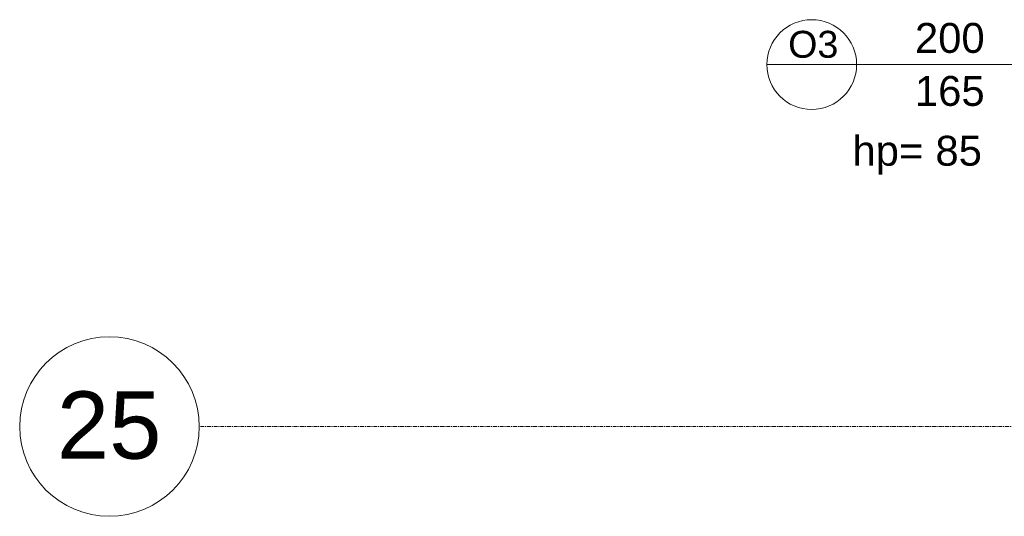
# Model space of a CAD drawing. Header units: millimetres. Extents: x -2286 to 43533, y -13832 to 14981.
# Tile 1 of 77: x -2286 to 1005, y -12174 to -10514. Entities that reach past the tile are written whole.
import ezdxf

# ---------------------------------------------------------------- set-up
doc = ezdxf.new("R2010")
doc.units = ezdxf.units.MM
doc.linetypes.add('Oś', pattern=[22.225, 12.7, -3.175, 3.175, -3.175])
for name, color, linetype, lineweight in [('A-GLAZ-IDEN', 152, 'Continuous', 18), ('S-GRID', 1, 'Continuous', 18), ('S-GRID-IDEN', 1, 'Continuous', 18)]:
    doc.layers.add(name, color=color, linetype=linetype, lineweight=lineweight)
doc.styles.add('Arial_2', font='arial.ttf', dxfattribs={"height": 225})
doc.styles.add('Arial_5', font='arial.ttf', dxfattribs={"height": 100})
doc.styles.add('Arial_8', font='arial.ttf', dxfattribs={"height": 2})
doc.styles.add('Arial_9', font='arial.ttf', dxfattribs={"height": 90})

# ---------------------------------------------------------------- blocks, each defined once
blk = doc.blocks.new('Grid - SY Osi Okrag-386115-4_piętro II PT - projektowany')
at = {"layer": 'S-GRID-IDEN'}
blk.add_circle((0, 0), 6, dxfattribs=at)
blk = doc.blocks.new('Okno_LD_typ 100 - --862013-4_piętro II PT - projektowany')
at = {"layer": 'A-GLAZ-IDEN'}
blk.add_line((0, 18.925), (0, -3.919), dxfattribs=at)
blk.add_circle((0, -0.919), 3, dxfattribs=at)
at = {"layer": 'A-GLAZ-IDEN', "insert": (4.761, 1.804), "char_height": 2, "width": 5.85232, "attachment_point": 1, "rotation": 90, "style": 'Arial_8'}
blk.add_mtext('hp= ', dxfattribs=at)

msp = doc.modelspace()

# ---------------------------------------------------------------- linework, layer by layer
at = {"layer": 'S-GRID', "linetype": 'Oś'}
msp.add_line((29623.7, -11873.8), (-1686.2, -11873.8), dxfattribs=at)

# ---------------------------------------------------------------- block references
at = {"layer": 'A-GLAZ-IDEN', "xscale": 49.99999999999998, "yscale": 49.99999999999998, "zscale": 49.99999999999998, "rotation": 269.9999999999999}
msp.add_blockref('Okno_LD_typ 100 - --862013-4_piętro II PT - projektowany', (407.2, -10663.8), dxfattribs=at)
at = {"layer": 'S-GRID-IDEN', "xscale": 49.99999999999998, "yscale": 49.99999999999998, "zscale": 49.99999999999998, "rotation": 90}
msp.add_blockref('Grid - SY Osi Okrag-386115-4_piętro II PT - projektowany', (-1986.2, -11873.8), dxfattribs=at)

# ---------------------------------------------------------------- texts
at = {"layer": 'A-GLAZ-IDEN', "attachment_point": 1}
for s, insert, char_height, width, style in [('200', (706.3, -10524.7), 100, 288.607, 'Arial_5'), ('O3', (282.5, -10551), 90, 200.422, 'Arial_9'), ('165', (706.3, -10701.9), 100, 288.607, 'Arial_5'), ('85', (774.8, -10901.8), 100, 192.405, 'Arial_5')]:
    msp.add_mtext(s, dxfattribs=dict(at, insert=insert, char_height=char_height, width=width, style=style))
at = {"layer": 'S-GRID-IDEN', "insert": (-2162, -11756.3), "char_height": 225, "width": 424.894, "attachment_point": 1, "style": 'Arial_2'}
msp.add_mtext('25', dxfattribs=at)

doc.saveas('drawing.dxf')
